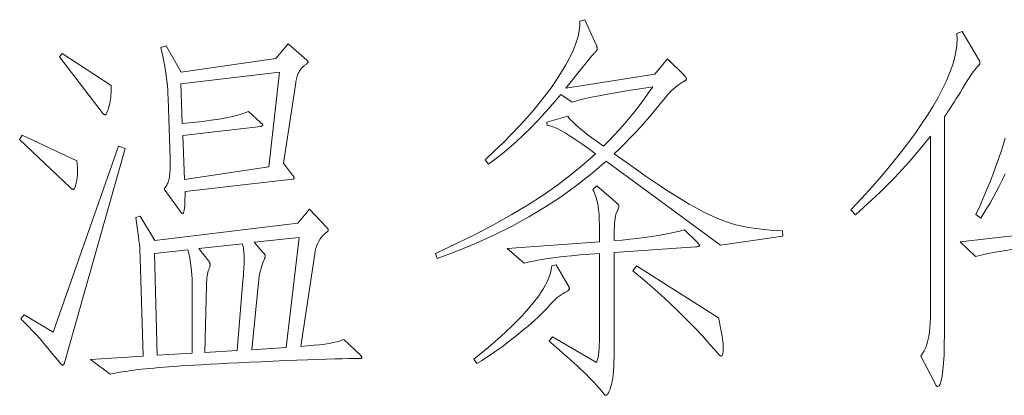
# Model space of a CAD drawing. Extents: x 0 to 1189, y 0 to 841.
# Tile 3 of 132: x 42.93 to 56.03, y 27.69 to 32.69. Entities that reach past the tile are written whole.
import ezdxf

# ---------------------------------------------------------------- set-up
doc = ezdxf.new("R2010")
doc.units = 0

msp = doc.modelspace()

# ---------------------------------------------------------------- linework, layer by layer
at = {"color": 7, "lineweight": 13}
for points in [[(53.085, 29.811), (52.256, 29.695), (50.736, 30.809), (50.544, 30.646), (50.345, 30.491), (50.139, 30.342), (49.925, 30.202), (49.704, 30.069), (49.475, 29.943), (49.239, 29.825), (48.996, 29.715), (48.745, 29.611), (48.487, 29.516), (48.461, 29.584), (48.732, 29.71), (48.99, 29.837), (49.236, 29.965), (49.468, 30.095), (49.688, 30.227), (49.895, 30.36), (50.089, 30.495), (50.27, 30.632), (50.438, 30.77), (50.594, 30.91), (50.5, 30.979), (50.412, 31.041), (50.332, 31.097), (50.257, 31.145), (50.19, 31.187), (50.129, 31.221), (50.074, 31.249), (50.026, 31.269), (49.984, 31.283), (49.949, 31.29), (49.944, 31.332), (50.224, 31.411), (50.238, 31.389), (50.26, 31.363), (50.289, 31.333), (50.325, 31.299), (50.369, 31.261), (50.42, 31.218), (50.479, 31.172), (50.545, 31.122), (50.618, 31.068), (50.699, 31.01), (50.771, 31.082), (50.842, 31.156), (50.911, 31.232), (50.979, 31.309), (51.045, 31.387), (51.11, 31.467), (51.173, 31.549), (51.235, 31.631), (51.295, 31.716), (51.354, 31.802), (51.182, 31.775), (51.025, 31.75), (50.883, 31.725), (50.754, 31.703), (50.64, 31.682), (50.54, 31.662), (50.454, 31.643), (50.382, 31.626), (50.325, 31.61), (50.282, 31.596), (50.129, 31.696), (50.026, 31.576), (49.925, 31.461), (49.825, 31.354), (49.727, 31.252), (49.63, 31.156), (49.535, 31.067), (49.441, 30.984), (49.349, 30.907), (49.258, 30.837), (49.168, 30.772), (49.126, 30.83), (49.25, 30.947), (49.367, 31.061), (49.478, 31.173), (49.583, 31.283), (49.682, 31.392), (49.774, 31.498), (49.86, 31.603), (49.94, 31.705), (50.014, 31.806), (50.081, 31.905), (50.142, 32), (50.197, 32.092), (50.244, 32.179), (50.284, 32.262), (50.318, 32.341), (50.344, 32.416), (50.364, 32.486), (50.377, 32.552), (50.383, 32.615), (50.382, 32.673), (50.451, 32.694), (50.604, 32.351), (50.606, 32.345), (50.608, 32.34), (50.609, 32.336), (50.611, 32.331), (50.612, 32.326), (50.613, 32.322), (50.614, 32.318), (50.614, 32.314), (50.615, 32.31), (50.615, 32.306), (50.614, 32.302), (50.613, 32.298), (50.611, 32.293), (50.609, 32.288), (50.605, 32.283), (50.601, 32.277), (50.597, 32.271), (50.591, 32.264), (50.585, 32.258), (50.578, 32.25), (50.57, 32.242), (50.56, 32.231), (50.549, 32.219), (50.536, 32.204), (50.522, 32.187), (50.507, 32.168), (50.49, 32.147), (50.471, 32.124), (50.451, 32.098), (50.43, 32.071), (50.198, 31.781), (51.38, 31.971), (51.549, 32.171), (51.771, 31.955), (51.777, 31.949), (51.782, 31.943), (51.787, 31.937), (51.791, 31.932), (51.794, 31.927), (51.797, 31.922), (51.8, 31.918), (51.801, 31.914), (51.802, 31.911), (51.802, 31.907), (51.802, 31.904), (51.801, 31.901), (51.799, 31.897), (51.797, 31.894), (51.793, 31.89), (51.789, 31.886), (51.784, 31.882), (51.779, 31.879), (51.772, 31.874), (51.765, 31.87), (51.737, 31.854), (51.709, 31.835), (51.681, 31.815), (51.654, 31.793), (51.627, 31.77), (51.6, 31.745), (51.574, 31.718), (51.548, 31.69), (51.522, 31.659), (51.496, 31.627), (51.436, 31.552), (51.375, 31.477), (51.313, 31.403), (51.25, 31.33), (51.185, 31.258), (51.119, 31.187), (51.051, 31.116), (50.983, 31.046), (50.913, 30.977), (50.842, 30.91), (50.954, 30.828), (51.063, 30.751), (51.167, 30.678), (51.266, 30.609), (51.361, 30.544), (51.451, 30.483), (51.537, 30.427), (51.619, 30.374), (51.696, 30.326), (51.768, 30.281), (51.837, 30.24), (51.905, 30.202), (51.971, 30.166), (52.036, 30.133), (52.099, 30.102), (52.16, 30.074), (52.219, 30.048), (52.277, 30.025), (52.334, 30.004), (52.388, 29.986), (52.444, 29.969), (52.502, 29.955), (52.564, 29.941), (52.628, 29.929), (52.696, 29.918), (52.767, 29.909), (52.84, 29.901), (52.917, 29.894), (52.997, 29.889), (53.08, 29.885)], [(55.704, 32.145), (55.705, 32.143), (55.706, 32.14), (55.706, 32.138), (55.707, 32.135), (55.708, 32.132), (55.708, 32.129), (55.708, 32.126), (55.709, 32.123), (55.709, 32.119), (55.709, 32.116), (55.709, 32.112), (55.708, 32.108), (55.707, 32.105), (55.706, 32.101), (55.704, 32.098), (55.701, 32.095), (55.699, 32.091), (55.695, 32.088), (55.692, 32.085), (55.688, 32.081), (55.673, 32.067), (55.657, 32.049), (55.64, 32.028), (55.621, 32.002), (55.601, 31.974), (55.579, 31.942), (55.555, 31.906), (55.531, 31.867), (55.504, 31.824), (55.477, 31.778), (55.449, 31.731), (55.422, 31.686), (55.395, 31.644), (55.37, 31.603), (55.346, 31.565), (55.323, 31.529), (55.3, 31.495), (55.279, 31.463), (55.259, 31.433), (55.239, 31.406), (55.239, 28.676), (55.238, 28.512), (55.235, 28.365), (55.231, 28.235), (55.225, 28.122), (55.217, 28.027), (55.207, 27.949), (55.195, 27.889), (55.182, 27.845), (55.166, 27.819), (55.149, 27.811), (55.146, 27.811), (55.143, 27.812), (55.14, 27.814), (55.137, 27.816), (55.133, 27.819), (55.13, 27.822), (55.127, 27.826), (55.124, 27.831), (55.121, 27.836), (55.118, 27.842), (54.922, 28.217), (54.946, 28.251), (54.968, 28.288), (54.987, 28.33), (55.003, 28.375), (55.017, 28.424), (55.029, 28.478), (55.038, 28.535), (55.044, 28.596), (55.048, 28.66), (55.049, 28.729), (55.049, 31.142), (54.958, 31.029), (54.866, 30.918), (54.771, 30.808), (54.674, 30.701), (54.575, 30.595), (54.474, 30.492), (54.372, 30.39), (54.267, 30.29), (54.16, 30.193), (54.051, 30.097), (53.993, 30.165), (54.137, 30.32), (54.273, 30.47), (54.402, 30.617), (54.523, 30.761), (54.636, 30.9), (54.741, 31.036), (54.839, 31.168), (54.929, 31.297), (55.011, 31.422), (55.086, 31.543), (55.153, 31.66), (55.212, 31.773), (55.263, 31.88), (55.306, 31.984), (55.342, 32.083), (55.37, 32.177), (55.39, 32.267), (55.402, 32.352), (55.406, 32.433), (55.403, 32.509), (55.471, 32.535)], [(46.502, 32.372), (46.75, 32.155), (46.753, 32.153), (46.756, 32.151), (46.758, 32.149), (46.761, 32.146), (46.762, 32.144), (46.764, 32.142), (46.765, 32.139), (46.766, 32.137), (46.766, 32.134), (46.766, 32.132), (46.766, 32.129), (46.764, 32.126), (46.762, 32.122), (46.759, 32.118), (46.755, 32.114), (46.75, 32.109), (46.744, 32.104), (46.737, 32.099), (46.73, 32.093), (46.721, 32.087), (46.713, 32.08), (46.704, 32.073), (46.696, 32.066), (46.688, 32.058), (46.68, 32.05), (46.673, 32.041), (46.666, 32.032), (46.66, 32.023), (46.653, 32.013), (46.647, 32.002), (46.642, 31.991), (46.636, 31.979), (46.631, 31.967), (46.626, 31.953), (46.622, 31.939), (46.617, 31.924), (46.613, 31.908), (46.609, 31.891), (46.606, 31.873), (46.603, 31.854), (46.439, 30.783), (46.56, 30.624), (46.564, 30.619), (46.568, 30.614), (46.571, 30.61), (46.574, 30.605), (46.576, 30.601), (46.578, 30.598), (46.58, 30.594), (46.581, 30.591), (46.581, 30.588), (46.581, 30.585), (46.581, 30.582), (46.581, 30.58), (46.58, 30.578), (46.578, 30.576), (46.576, 30.575), (46.574, 30.574), (46.571, 30.573), (46.568, 30.572), (46.564, 30.572), (46.56, 30.572), (45.13, 30.408), (45.129, 30.352), (45.128, 30.302), (45.127, 30.257), (45.125, 30.219), (45.122, 30.186), (45.118, 30.16), (45.114, 30.139), (45.109, 30.124), (45.104, 30.115), (45.098, 30.112), (45.096, 30.113), (45.093, 30.114), (45.091, 30.115), (45.088, 30.117), (45.085, 30.12), (45.082, 30.124), (45.078, 30.128), (45.074, 30.133), (45.07, 30.138), (45.066, 30.144), (44.85, 30.44), (44.86, 30.452), (44.87, 30.464), (44.878, 30.477), (44.886, 30.49), (44.893, 30.504), (44.9, 30.518), (44.906, 30.533), (44.911, 30.548), (44.915, 30.563), (44.919, 30.58), (44.922, 30.597), (44.924, 30.616), (44.926, 30.638), (44.928, 30.661), (44.929, 30.687), (44.93, 30.715), (44.93, 30.745), (44.93, 30.776), (44.93, 30.81), (44.929, 30.846), (44.903, 31.649), (44.902, 31.703), (44.899, 31.76), (44.894, 31.82), (44.888, 31.883), (44.879, 31.949), (44.869, 32.019), (44.856, 32.091), (44.842, 32.165), (44.826, 32.243), (44.808, 32.324), (44.876, 32.345), (45.077, 31.997), (46.339, 32.176)], [(44.148, 31.817), (44.147, 31.784), (44.147, 31.752), (44.145, 31.721), (44.143, 31.692), (44.14, 31.663), (44.136, 31.636), (44.132, 31.609), (44.128, 31.584), (44.122, 31.56), (44.116, 31.538), (44.11, 31.517), (44.104, 31.498), (44.099, 31.481), (44.093, 31.467), (44.088, 31.455), (44.084, 31.445), (44.08, 31.437), (44.076, 31.431), (44.072, 31.428), (44.069, 31.427), (44.065, 31.427), (44.062, 31.428), (44.058, 31.43), (44.054, 31.432), (44.05, 31.435), (44.046, 31.438), (44.041, 31.442), (44.037, 31.447), (44.032, 31.453), (44.026, 31.459), (43.456, 32.198), (43.493, 32.245)], [(46.386, 31.997), (45.072, 31.839), (45.093, 31.311), (45.233, 31.326), (45.361, 31.341), (45.478, 31.356), (45.583, 31.372), (45.677, 31.389), (45.76, 31.405), (45.831, 31.422), (45.89, 31.439), (45.938, 31.457), (45.974, 31.474), (46.138, 31.321), (46.143, 31.317), (46.148, 31.313), (46.151, 31.31), (46.155, 31.306), (46.158, 31.303), (46.16, 31.3), (46.162, 31.297), (46.163, 31.294), (46.164, 31.292), (46.164, 31.29), (46.164, 31.288), (46.163, 31.286), (46.162, 31.284), (46.16, 31.282), (46.158, 31.28), (46.155, 31.279), (46.151, 31.277), (46.148, 31.276), (46.143, 31.275), (46.138, 31.274), (45.098, 31.152), (45.124, 30.566), (46.244, 30.735)], [(43.689, 30.814), (43.691, 30.8), (43.692, 30.785), (43.694, 30.771), (43.695, 30.756), (43.696, 30.742), (43.697, 30.728), (43.698, 30.714), (43.699, 30.7), (43.699, 30.686), (43.699, 30.672), (43.699, 30.658), (43.698, 30.644), (43.697, 30.629), (43.696, 30.615), (43.694, 30.599), (43.692, 30.584), (43.69, 30.568), (43.687, 30.552), (43.684, 30.536), (43.681, 30.519), (43.677, 30.503), (43.673, 30.488), (43.67, 30.476), (43.666, 30.465), (43.662, 30.456), (43.658, 30.448), (43.655, 30.442), (43.651, 30.438), (43.647, 30.435), (43.644, 30.434), (43.64, 30.435), (43.636, 30.436), (43.631, 30.437), (43.627, 30.439), (43.622, 30.442), (43.617, 30.446), (43.611, 30.45), (43.606, 30.455), (43.6, 30.46), (43.594, 30.466), (42.928, 31.1), (42.96, 31.158)], [(44.333, 30.978), (43.525, 28.127), (43.523, 28.121), (43.521, 28.116), (43.518, 28.111), (43.516, 28.107), (43.514, 28.104), (43.511, 28.101), (43.509, 28.099), (43.506, 28.097), (43.504, 28.096), (43.501, 28.096), (43.498, 28.096), (43.496, 28.097), (43.493, 28.098), (43.489, 28.1), (43.486, 28.102), (43.482, 28.105), (43.479, 28.109), (43.475, 28.113), (43.471, 28.117), (43.467, 28.122), (43.412, 28.191), (43.358, 28.257), (43.304, 28.322), (43.251, 28.384), (43.199, 28.444), (43.147, 28.502), (43.095, 28.558), (43.044, 28.612), (42.994, 28.664), (42.944, 28.713), (42.986, 28.766), (43.372, 28.534), (44.243, 31.01)], [(51.95, 29.727), (51.955, 29.722), (51.96, 29.717), (51.964, 29.712), (51.967, 29.708), (51.97, 29.704), (51.972, 29.7), (51.974, 29.697), (51.976, 29.693), (51.976, 29.69), (51.977, 29.687), (51.976, 29.685), (51.975, 29.682), (51.972, 29.68), (51.969, 29.678), (51.965, 29.676), (51.96, 29.674), (51.953, 29.673), (51.946, 29.671), (51.938, 29.67), (51.929, 29.669), (50.842, 29.595), (50.842, 28.354), (50.841, 28.277), (50.84, 28.205), (50.838, 28.138), (50.835, 28.077), (50.832, 28.021), (50.827, 27.971), (50.822, 27.926), (50.816, 27.887), (50.81, 27.852), (50.802, 27.824), (50.794, 27.799), (50.787, 27.777), (50.779, 27.758), (50.772, 27.741), (50.764, 27.727), (50.757, 27.715), (50.75, 27.706), (50.744, 27.7), (50.737, 27.696), (50.731, 27.695), (50.728, 27.695), (50.724, 27.696), (50.721, 27.697), (50.717, 27.7), (50.714, 27.702), (50.71, 27.706), (50.706, 27.71), (50.702, 27.715), (50.698, 27.72), (50.694, 27.726), (50.671, 27.754), (50.649, 27.781), (50.625, 27.808), (50.601, 27.835), (50.577, 27.862), (50.552, 27.888), (50.527, 27.915), (50.501, 27.941), (50.475, 27.967), (50.448, 27.993), (50.419, 28.02), (50.386, 28.051), (50.349, 28.085), (50.308, 28.122), (50.263, 28.162), (50.214, 28.206), (50.16, 28.253), (50.103, 28.303), (50.041, 28.356), (49.976, 28.413), (50.018, 28.471), (50.604, 28.133), (50.612, 28.15), (50.619, 28.173), (50.626, 28.2), (50.631, 28.233), (50.636, 28.271), (50.64, 28.315), (50.643, 28.363), (50.645, 28.417), (50.646, 28.475), (50.646, 28.539), (50.646, 29.584), (50.515, 29.575), (50.39, 29.564), (50.272, 29.553), (50.161, 29.541), (50.058, 29.528), (49.961, 29.514), (49.871, 29.5), (49.788, 29.485), (49.712, 29.469), (49.643, 29.452), (49.416, 29.648), (50.646, 29.738), (50.646, 29.802), (50.646, 29.862), (50.645, 29.918), (50.644, 29.97), (50.642, 30.017), (50.641, 30.061), (50.639, 30.1), (50.636, 30.135), (50.633, 30.165), (50.63, 30.192), (50.627, 30.216), (50.622, 30.24), (50.617, 30.264), (50.611, 30.289), (50.604, 30.313), (50.596, 30.337), (50.588, 30.362), (50.578, 30.386), (50.568, 30.41), (50.557, 30.434), (50.609, 30.482), (50.863, 30.265), (50.871, 30.258), (50.878, 30.251), (50.884, 30.245), (50.89, 30.239), (50.894, 30.233), (50.898, 30.228), (50.901, 30.223), (50.903, 30.218), (50.905, 30.214), (50.905, 30.21), (50.905, 30.206), (50.904, 30.202), (50.903, 30.197), (50.902, 30.192), (50.9, 30.186), (50.897, 30.18), (50.895, 30.174), (50.891, 30.167), (50.888, 30.16), (50.884, 30.152), (50.88, 30.144), (50.876, 30.135), (50.872, 30.126), (50.869, 30.116), (50.865, 30.105), (50.862, 30.094), (50.859, 30.082), (50.857, 30.07), (50.854, 30.057), (50.852, 30.044), (50.85, 30.028), (50.848, 30.01), (50.847, 29.989), (50.845, 29.964), (50.844, 29.937), (50.843, 29.906), (50.843, 29.873), (50.842, 29.836), (50.842, 29.796), (50.842, 29.753), (50.946, 29.761), (51.048, 29.771), (51.147, 29.782), (51.245, 29.794), (51.339, 29.808), (51.431, 29.822), (51.521, 29.839), (51.609, 29.856), (51.694, 29.875), (51.776, 29.896)], [(47.241, 28.439), (47.458, 28.233), (47.463, 28.228), (47.467, 28.223), (47.471, 28.219), (47.475, 28.214), (47.478, 28.211), (47.48, 28.207), (47.482, 28.204), (47.483, 28.201), (47.484, 28.198), (47.484, 28.196), (47.484, 28.194), (47.483, 28.192), (47.482, 28.191), (47.48, 28.189), (47.478, 28.188), (47.475, 28.187), (47.471, 28.186), (47.467, 28.186), (47.463, 28.186), (47.458, 28.186), (47.389, 28.185), (47.31, 28.184), (47.221, 28.182), (47.121, 28.18), (47.011, 28.176), (46.89, 28.172), (46.76, 28.167), (46.618, 28.162), (46.466, 28.156), (46.304, 28.149), (46.141, 28.141), (45.987, 28.134), (45.842, 28.127), (45.705, 28.121), (45.578, 28.114), (45.459, 28.108), (45.349, 28.102), (45.248, 28.096), (45.155, 28.091), (45.072, 28.085), (44.994, 28.08), (44.92, 28.075), (44.85, 28.069), (44.782, 28.064), (44.719, 28.058), (44.658, 28.053), (44.601, 28.047), (44.548, 28.041), (44.498, 28.036), (44.451, 28.03), (44.408, 28.024), (44.367, 28.018), (44.328, 28.013), (44.293, 28.007), (44.259, 28.001), (44.229, 27.996), (44.201, 27.99), (44.175, 27.985), (44.152, 27.98), (44.132, 27.974), (43.873, 28.17), (44.57, 28.217), (44.533, 29.516), (44.532, 29.558), (44.529, 29.603), (44.526, 29.651), (44.521, 29.702), (44.516, 29.755), (44.51, 29.81), (44.503, 29.869), (44.494, 29.93), (44.485, 29.993), (44.475, 30.06), (44.533, 30.081), (44.729, 29.753), (46.629, 29.986), (46.787, 30.17), (47.009, 29.938), (47.014, 29.933), (47.019, 29.928), (47.023, 29.923), (47.026, 29.919), (47.029, 29.914), (47.031, 29.91), (47.033, 29.906), (47.034, 29.903), (47.035, 29.899), (47.035, 29.896), (47.035, 29.893), (47.035, 29.89), (47.034, 29.886), (47.032, 29.883), (47.03, 29.88), (47.028, 29.877), (47.025, 29.874), (47.022, 29.871), (47.018, 29.867), (47.014, 29.864), (46.99, 29.845), (46.967, 29.824), (46.947, 29.801), (46.928, 29.776), (46.911, 29.748), (46.896, 29.719), (46.884, 29.687), (46.872, 29.653), (46.863, 29.617), (46.856, 29.579), (46.671, 28.344), (46.761, 28.351), (46.844, 28.36), (46.92, 28.368), (46.988, 28.377), (47.049, 28.386), (47.102, 28.396), (47.148, 28.406), (47.186, 28.417), (47.218, 28.428)], [(46.65, 29.796), (46.048, 29.732), (46.18, 29.584), (46.183, 29.58), (46.186, 29.576), (46.188, 29.572), (46.19, 29.568), (46.192, 29.565), (46.194, 29.561), (46.195, 29.557), (46.195, 29.554), (46.196, 29.551), (46.196, 29.548), (46.196, 29.544), (46.196, 29.541), (46.195, 29.537), (46.194, 29.533), (46.193, 29.529), (46.192, 29.525), (46.191, 29.52), (46.189, 29.515), (46.188, 29.51), (46.186, 29.505), (46.174, 29.482), (46.164, 29.457), (46.154, 29.431), (46.145, 29.402), (46.137, 29.372), (46.129, 29.34), (46.122, 29.306), (46.116, 29.27), (46.111, 29.233), (46.106, 29.194), (46.017, 28.302), (46.476, 28.333)], [(45.225, 28.254), (45.225, 29.136), (45.224, 29.19), (45.222, 29.243), (45.22, 29.296), (45.215, 29.347), (45.21, 29.397), (45.204, 29.446), (45.196, 29.494), (45.188, 29.541), (45.178, 29.587), (45.167, 29.632), (44.723, 29.584), (44.76, 28.228)], [(45.895, 29.167), (45.899, 29.213), (45.903, 29.255), (45.906, 29.295), (45.909, 29.333), (45.911, 29.368), (45.913, 29.401), (45.914, 29.431), (45.915, 29.458), (45.916, 29.483), (45.916, 29.505), (45.916, 29.526), (45.915, 29.547), (45.914, 29.568), (45.913, 29.589), (45.911, 29.61), (45.909, 29.63), (45.906, 29.651), (45.903, 29.671), (45.899, 29.691), (45.895, 29.711), (45.314, 29.648), (45.446, 29.479), (45.449, 29.474), (45.452, 29.469), (45.455, 29.464), (45.457, 29.459), (45.458, 29.455), (45.46, 29.451), (45.461, 29.447), (45.462, 29.443), (45.462, 29.44), (45.462, 29.437), (45.462, 29.433), (45.462, 29.43), (45.462, 29.427), (45.461, 29.424), (45.461, 29.421), (45.46, 29.418), (45.46, 29.414), (45.459, 29.411), (45.458, 29.408), (45.457, 29.405), (45.45, 29.388), (45.444, 29.37), (45.438, 29.35), (45.433, 29.328), (45.428, 29.305), (45.424, 29.28), (45.421, 29.253), (45.418, 29.224), (45.416, 29.194), (45.415, 29.162), (45.394, 28.265), (45.821, 28.291)], [(50.229, 29.157), (50.232, 29.152), (50.235, 29.147), (50.237, 29.142), (50.239, 29.137), (50.241, 29.133), (50.243, 29.129), (50.244, 29.125), (50.244, 29.121), (50.245, 29.118), (50.245, 29.115), (50.245, 29.111), (50.244, 29.108), (50.242, 29.105), (50.24, 29.101), (50.237, 29.097), (50.234, 29.094), (50.23, 29.09), (50.225, 29.086), (50.219, 29.082), (50.213, 29.078), (50.186, 29.063), (50.16, 29.048), (50.134, 29.031), (50.109, 29.013), (50.084, 28.995), (50.06, 28.974), (50.037, 28.953), (50.014, 28.931), (49.992, 28.907), (49.971, 28.882), (49.948, 28.856), (49.922, 28.828), (49.892, 28.797), (49.859, 28.765), (49.823, 28.731), (49.783, 28.694), (49.74, 28.656), (49.694, 28.615), (49.644, 28.573), (49.59, 28.529), (49.535, 28.484), (49.48, 28.44), (49.423, 28.396), (49.367, 28.354), (49.309, 28.312), (49.252, 28.271), (49.193, 28.232), (49.134, 28.192), (49.075, 28.154), (49.015, 28.117), (48.973, 28.175), (49.162, 28.33), (49.332, 28.478), (49.483, 28.619), (49.616, 28.754), (49.729, 28.881), (49.824, 29.002), (49.899, 29.115), (49.956, 29.222), (49.994, 29.322), (50.013, 29.416), (50.071, 29.431)], [(52.23, 28.724), (52.242, 28.669), (52.253, 28.617), (52.262, 28.569), (52.271, 28.524), (52.278, 28.482), (52.283, 28.445), (52.288, 28.41), (52.291, 28.379), (52.293, 28.352), (52.293, 28.328), (52.293, 28.307), (52.292, 28.288), (52.291, 28.272), (52.288, 28.257), (52.285, 28.245), (52.282, 28.235), (52.278, 28.227), (52.273, 28.222), (52.268, 28.218), (52.262, 28.217), (52.259, 28.218), (52.256, 28.219), (52.253, 28.221), (52.249, 28.224), (52.245, 28.228), (52.24, 28.232), (52.234, 28.238), (52.228, 28.244), (52.221, 28.251), (52.214, 28.259), (52.116, 28.372), (52.015, 28.484), (51.911, 28.595), (51.804, 28.705), (51.693, 28.815), (51.579, 28.924), (51.461, 29.032), (51.341, 29.14), (51.217, 29.246), (51.09, 29.352), (51.137, 29.416)]]:
    msp.add_lwpolyline(points, close=True, dxfattribs=at)
for points in [[(56.047, 30.644), (56.007, 30.56), (55.967, 30.479), (55.927, 30.401), (55.886, 30.326), (55.845, 30.254), (55.803, 30.185), (55.762, 30.118), (55.719, 30.054), (55.656, 30.102), (55.706, 30.211), (55.753, 30.318), (55.798, 30.424), (55.84, 30.528), (55.88, 30.63), (55.918, 30.731), (55.954, 30.83), (55.987, 30.928), (56.018, 31.024), (56.047, 31.118)], [(56.154, 29.639), (56.028, 29.619), (55.915, 29.6), (55.815, 29.58), (55.727, 29.561), (55.651, 29.542), (55.445, 29.738), (56.965, 29.912)]]:
    msp.add_lwpolyline(points, dxfattribs=at)

doc.saveas('drawing.dxf')
